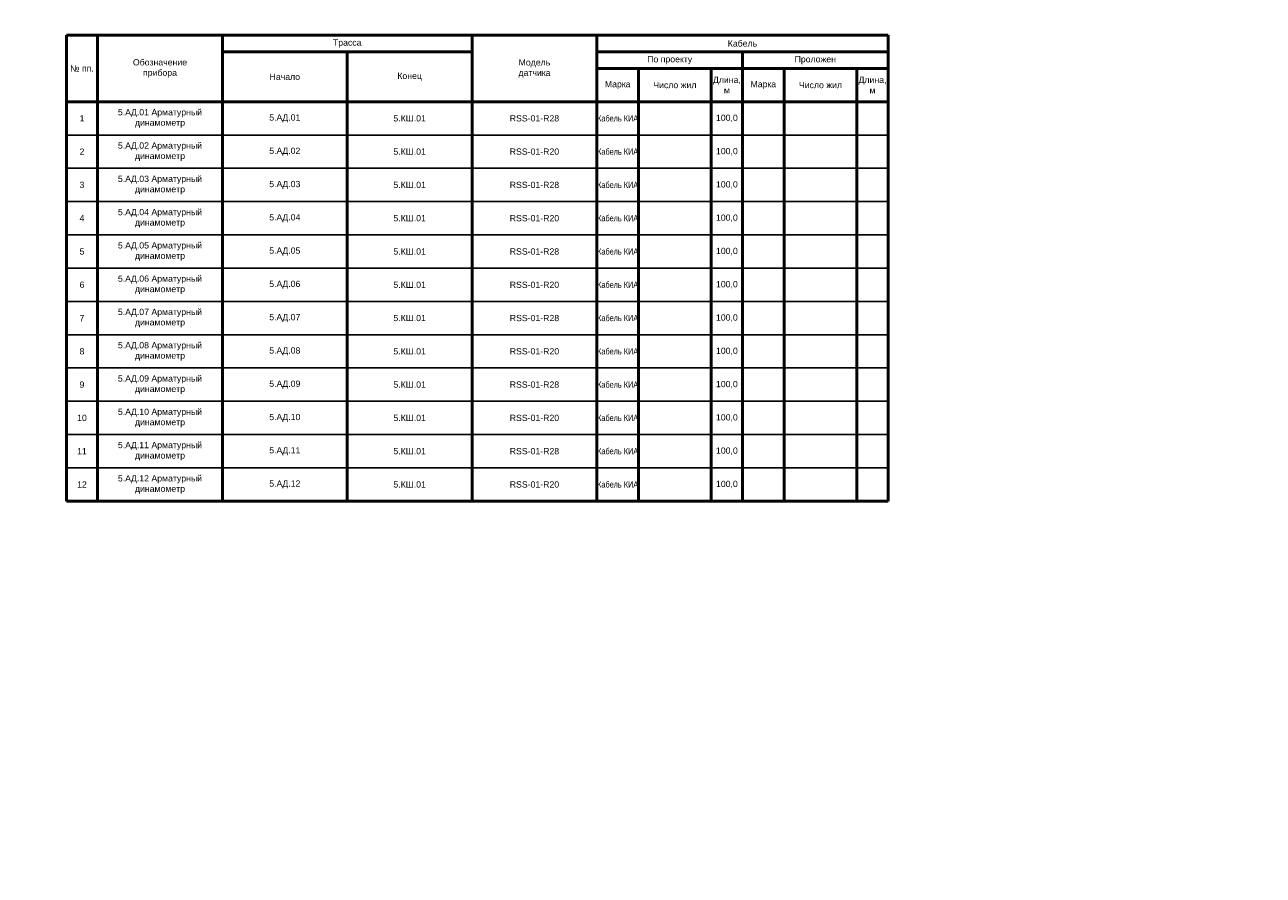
# Paper-space layout 'Лист 1' of a CAD drawing. Header units: millimetres. Extents: x 30904 to 35666, y -17834 to -17425.
# Tile 1 of 4: x 30904 to 31499, y -17834 to -17425. Entities that reach past the tile are written whole.
import ezdxf

# ---------------------------------------------------------------- set-up
doc = ezdxf.new("R2010")
doc.units = ezdxf.units.MM
doc.layers.add('ГТО-2 Таблицы', color=7, linetype='Continuous', lineweight=25)
doc.styles.add('ГТО-2', font='arial.ttf')

# ---------------------------------------------------------------- blocks, each defined once
blk = doc.blocks.new('*T2')
at = {"layer": 'ГТО-2 Таблицы', "color": 0, "lineweight": 50, "transparency": 16777216}
for p, q in [((0, 0), (395, 0)), ((0, 0), (0, -224)), ((395, 0), (395, -224)), ((0, -32), (135, -32)), ((195, -32), (395, -32)), ((0, -224), (395, -224))]:
    blk.add_line(p, q, dxfattribs=at)
at = {"layer": 'ГТО-2 Таблицы', "color": 0, "linetype": 'ByBlock', "lineweight": 50, "transparency": 16777216}
for p, q in [((15, 0), (15, -224)), ((75, 0), (75, -224)), ((195, 0), (195, -224)), ((255, 0), (255, -224)), ((75, -8), (195, -8)), ((135, -8), (135, -224)), ((255, -8), (395, -8)), ((325, -8), (325, -224)), ((255, -16), (395, -16)), ((275, -16), (275, -224)), ((310, -16), (310, -224)), ((345, -16), (345, -224)), ((380, -16), (380, -224)), ((135, -32), (195, -32))]:
    blk.add_line(p, q, dxfattribs=at)
at = {"layer": 'ГТО-2 Таблицы', "color": 0, "linetype": 'ByBlock', "lineweight": -2, "transparency": 16777216}
for p, q in [((0, -48), (15, -48)), ((75, -48), (395, -48)), ((0, -64), (15, -64)), ((75, -64), (395, -64)), ((0, -80), (15, -80)), ((75, -80), (395, -80)), ((0, -96), (15, -96)), ((75, -96), (395, -96)), ((0, -112), (15, -112)), ((75, -112), (395, -112)), ((0, -128), (15, -128)), ((75, -128), (395, -128)), ((0, -144), (15, -144)), ((75, -144), (395, -144)), ((0, -160), (15, -160)), ((75, -160), (395, -160)), ((0, -176), (15, -176)), ((75, -176), (395, -176)), ((0, -192), (15, -192)), ((75, -192), (395, -192)), ((0, -208), (15, -208)), ((75, -208), (395, -208))]:
    blk.add_line(p, q, dxfattribs=at)
at = {"layer": 'ГТО-2 Таблицы', "color": 0, "transparency": 16777216}
for p, q in [((15, -48), (75, -48)), ((15, -64), (75, -64)), ((15, -80), (75, -80)), ((15, -96), (75, -96)), ((15, -112), (75, -112)), ((15, -128), (75, -128)), ((15, -144), (75, -144)), ((15, -160), (75, -160)), ((15, -176), (75, -176)), ((15, -192), (75, -192)), ((15, -208), (75, -208))]:
    blk.add_line(p, q, dxfattribs=at)
at = {"layer": 'ГТО-2 Таблицы', "color": 0, "transparency": 16777216, "char_height": 3, "attachment_point": 5, "style": 'ГТО-2'}
for s, insert, width in [('Трасса', (135, -4), 117), ('Кабель', (325, -4), 137), ('Обозначение\\Pприбора', (45, -16), 57), ('Модель\\Pдатчика', (225, -16), 57), ('По проекту', (290, -12), 67), ('Проложен', (360, -12), 67), ('№ пп.', (7.5, -16), 12), ('Начало', (105, -20), 57), ('Конец', (165, -20), 57), ('Марка', (265, -24), 17), ('Число жил', (292.5, -24), 32), ('Длина, м', (317.5, -24), 13), ('Марка', (335, -24), 17), ('Число жил', (362.5, -24), 32), ('Длина, м', (387.5, -24), 13), ('5.АД.{\\C256;01} Арматурный динамометр', (45, -40), 57), ('1', (7.5, -40), 12), ('5.АД.{\\C256;01}', (105, -40), 58), ('5.КШ.01', (165, -40), 58), ('RSS-01-R28', (225, -40), 57), ('{\\W0.7;\\C7;Кабель КИА}', (265, -40), 17), ('100,0', (317.5, -40), 13), ('5.АД.{\\C256;02} Арматурный динамометр', (45, -56), 57), ('2', (7.5, -56), 12), ('5.АД.{\\C256;02}', (105, -56), 58), ('5.КШ.01', (165, -56), 58), ('RSS-01-R20', (225, -56), 57), ('{\\W0.7;\\C7;Кабель КИА}', (265, -56), 17), ('100,0', (317.5, -56), 13), ('3', (7.5, -72), 12), ('5.АД.{\\C256;03} Арматурный динамометр', (45, -72), 57), ('5.АД.{\\C256;03}', (105, -72), 58), ('5.КШ.01', (165, -72), 58), ('RSS-01-R28', (225, -72), 57), ('{\\W0.7;\\C7;Кабель КИА}', (265, -72), 17), ('100,0', (317.5, -72), 13), ('4', (7.5, -88), 12), ('5.АД.{\\C256;04} Арматурный динамометр', (45, -88), 57), ('5.АД.{\\C256;04}', (105, -88), 58), ('5.КШ.01', (165, -88), 58), ('RSS-01-R20', (225, -88), 57), ('{\\W0.7;\\C7;Кабель КИА}', (265, -88), 17), ('100,0', (317.5, -88), 13), ('5.АД.{\\C256;05} Арматурный динамометр', (45, -104), 57), ('5', (7.5, -104), 12), ('5.АД.{\\C256;05}', (105, -104), 58), ('5.КШ.01', (165, -104), 58), ('RSS-01-R28', (225, -104), 57), ('{\\W0.7;\\C7;Кабель КИА}', (265, -104), 17), ('100,0', (317.5, -104), 13), ('6', (7.5, -120), 12), ('5.АД.{\\C256;06} Арматурный динамометр', (45, -120), 57), ('5.АД.{\\C256;06}', (105, -120), 58), ('5.КШ.01', (165, -120), 58), ('RSS-01-R20', (225, -120), 57), ('{\\W0.7;\\C7;Кабель КИА}', (265, -120), 17), ('100,0', (317.5, -120), 13), ('7', (7.5, -136), 12), ('5.АД.{\\C256;07} Арматурный динамометр', (45, -136), 57), ('5.АД.{\\C256;07}', (105, -136), 58), ('5.КШ.01', (165, -136), 58), ('RSS-01-R28', (225, -136), 57), ('{\\W0.7;\\C7;Кабель КИА}', (265, -136), 17), ('100,0', (317.5, -136), 13), ('5.АД.{\\C256;08} Арматурный динамометр', (45, -152), 57), ('8', (7.5, -152), 12), ('5.АД.{\\C256;08}', (105, -152), 58), ('5.КШ.01', (165, -152), 58), ('RSS-01-R20', (225, -152), 57), ('{\\W0.7;\\C7;Кабель КИА}', (265, -152), 17), ('100,0', (317.5, -152), 13), ('9', (7.5, -168), 12), ('5.АД.{\\C256;09} Арматурный динамометр', (45, -168), 57), ('5.АД.{\\C256;09}', (105, -168), 58), ('5.КШ.01', (165, -168), 58), ('RSS-01-R28', (225, -168), 57), ('{\\W0.7;\\C7;Кабель КИА}', (265, -168), 17), ('100,0', (317.5, -168), 13), ('10', (7.5, -184), 12), ('5.АД.{\\C256;10} Арматурный динамометр', (45, -184), 57), ('5.АД.{\\C256;10}', (105, -184), 58), ('5.КШ.01', (165, -184), 58), ('RSS-01-R20', (225, -184), 57), ('{\\W0.7;\\C7;Кабель КИА}', (265, -184), 17), ('100,0', (317.5, -184), 13), ('5.АД.{\\C256;11} Арматурный динамометр', (45, -200), 57), ('11', (7.5, -200), 12), ('5.АД.{\\C256;11}', (105, -200), 58), ('5.КШ.01', (165, -200), 58), ('RSS-01-R28', (225, -200), 57), ('{\\W0.7;\\C7;Кабель КИА}', (265, -200), 17), ('100,0', (317.5, -200), 13), ('12', (7.5, -216), 12), ('5.АД.{\\C256;12} Арматурный динамометр', (45, -216), 57), ('5.КШ.01', (165, -216), 58), ('RSS-01-R20', (225, -216), 58), ('{\\W0.7;\\C7;Кабель КИА}', (265, -216), 17), ('100,0', (317.5, -216), 13), ('5.АД.{\\C256;12}', (105, -216), 58)]:
    blk.add_mtext(s, dxfattribs=dict(at, insert=insert, width=width))

psp = doc.layouts.new('Лист 1')

# ---------------------------------------------------------------- block references
psp.add_blockref('*T2', (30923.68, -17430.35))

doc.saveas('drawing.dxf')
